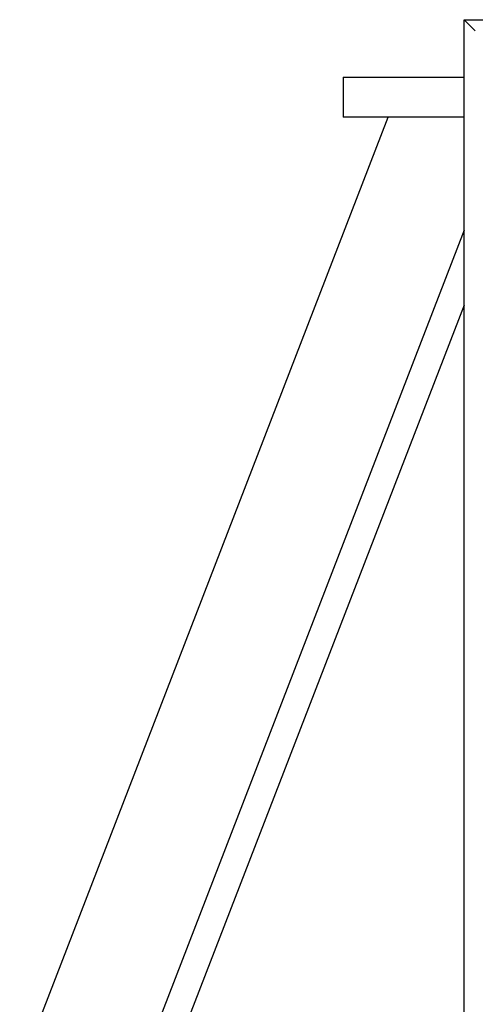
# Model space of a CAD drawing. Header units: inches. Extents: x 0 to 20790, y -12 to 14700.
# Tile 116 of 184: x 5703 to 5818, y 12420 to 12668. Entities that reach past the tile are written whole.
import ezdxf

# ---------------------------------------------------------------- set-up
doc = ezdxf.new("R2010")
doc.units = ezdxf.units.IN
doc.layers.add('1', color=7, linetype='Continuous', true_color=0xffffff)

msp = doc.modelspace()

# ---------------------------------------------------------------- linework, layer by layer
at = {"layer": '1', "color": 2, "linetype": 'Continuous', "lineweight": 25}
for p, q in [((5815.169, 12667.824), (6315.169, 12667.824)), ((5817.969, 12665.024), (5815.169, 12667.824)), ((5815.169, 11867.824), (5815.169, 12667.824)), ((5784.669, 12653.324), (5784.669, 12643.324)), ((5784.669, 12653.324), (5815.17, 12653.324)), ((5703.17, 12403.326), (5796.038, 12643.322)), ((5815.17, 12643.324), (5784.669, 12643.324)), ((5815.169, 12614.819), (5703.169, 12325.382)), ((5815.169, 12596.021), (5709.496, 12322.934))]:
    msp.add_line(p, q, dxfattribs=at)

doc.saveas('drawing.dxf')
